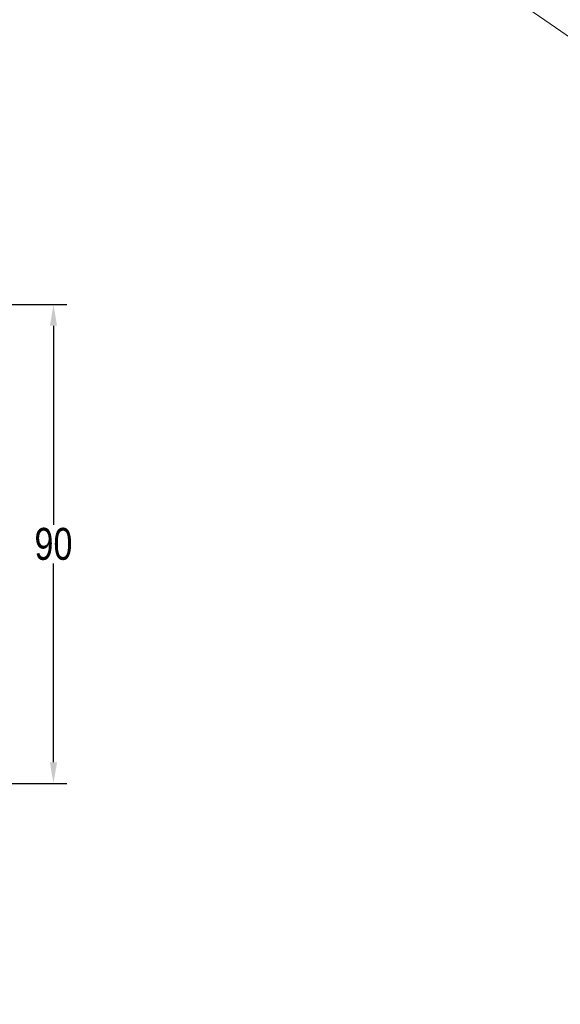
# Model space of a CAD drawing. Extents: x 695 to 3294, y -288 to 575.
# Tile 20 of 83: x 1307 to 1408, y -103 to 81. Entities that reach past the tile are written whole.
import ezdxf

# ---------------------------------------------------------------- set-up
doc = ezdxf.new("R2010")
doc.units = 0
doc.header["$LTSCALE"] = 16.335
doc.header["$PDMODE"] = 3
doc.header["$PDSIZE"] = 4
doc.layers.get('Defpoints').update_dxf_attribs({"linetype": 'CONTINUOUS'})
doc.layers.add('dim', color=3, linetype='CONTINUOUS', lineweight=13)
doc.styles.get("Standard").update_dxf_attribs({"font": 'txt', "width": 0.8})
doc.dimstyles.get("Standard").update_dxf_attribs({"dimtxt": 3, "dimasz": 3, "dimexe": 2.5, "dimexo": 0.5, "dimtad": 1, "dimdsep": 46, "dimtxsty": 'Standard', "dimcen": 0.09, "dimadec": 0, "dimazin": 0, "dimtol": 1, "dimtp": 0.01, "dimtm": 0.01, "dimtfac": 1, "dimtofl": 0, "dimtmove": 0, "dimatfit": 3, "dimfxl": 1, "dimtolj": 1, "dimarcsym": 0})

# ---------------------------------------------------------------- blocks, each defined once
blk = doc.blocks.new('*D8')
at = {"layer": 'Defpoints', "color": 0, "transparency": 16777216}
for p in [(1235.63, 27.98), (1236.15, -62.02), (1313.24, -62.02)]:
    blk.add_point(p, dxfattribs=at)
at = {"layer": 'dim', "color": 0, "lineweight": -2, "transparency": 16777216}
for p, q in [((1236.13, 27.98), (1315.74, 27.98)), ((1313.24, 23.98), (1313.24, -13.4)), ((1313.24, -58.02), (1313.24, -20.65)), ((1236.65, -62.02), (1315.74, -62.02))]:
    blk.add_line(p, q, dxfattribs=at)
at = {"layer": 'dim', "color": 0, "transparency": 16777216}
for points in [[(1312.57, 23.98), (1313.91, 23.98), (1313.24, 27.98)], [(1312.57, -58.02), (1313.91, -58.02), (1313.24, -62.02)]]:
    blk.add_solid(points, dxfattribs=at)
at = {"layer": 'dim', "color": 0, "transparency": 16777216, "insert": (1313.24, -17.02), "char_height": 6, "attachment_point": 5}
blk.add_mtext('\\A1;90', dxfattribs=at)

msp = doc.modelspace()

# ---------------------------------------------------------------- linework, layer by layer
at = {"layer": 'dim'}
msp.add_line((694.682, 574.553), (1938.725, -288.433), dxfattribs=at)

# ---------------------------------------------------------------- dimensions: what is measured, and where the dimension line sits
dim = msp.add_linear_dim(base=(1313.24, -62.023), p1=(1235.629, 27.977), p2=(1236.15, -62.023), angle=90, dimstyle='Standard', override={"dimtxt": 6, "dimasz": 4, "dimtad": 0, "dimtih": 1, "dimtoh": 1, "dimcen": 2.673, "dimadec": 2, "dimazin": 2, "dimtol": 0, "dimtzin": 0}, dxfattribs=at)
dim.commit()
dim.dimension.update_dxf_attribs({"geometry": '*D8', "text_midpoint": (1313.24, -17.023)})

doc.saveas('drawing.dxf')
